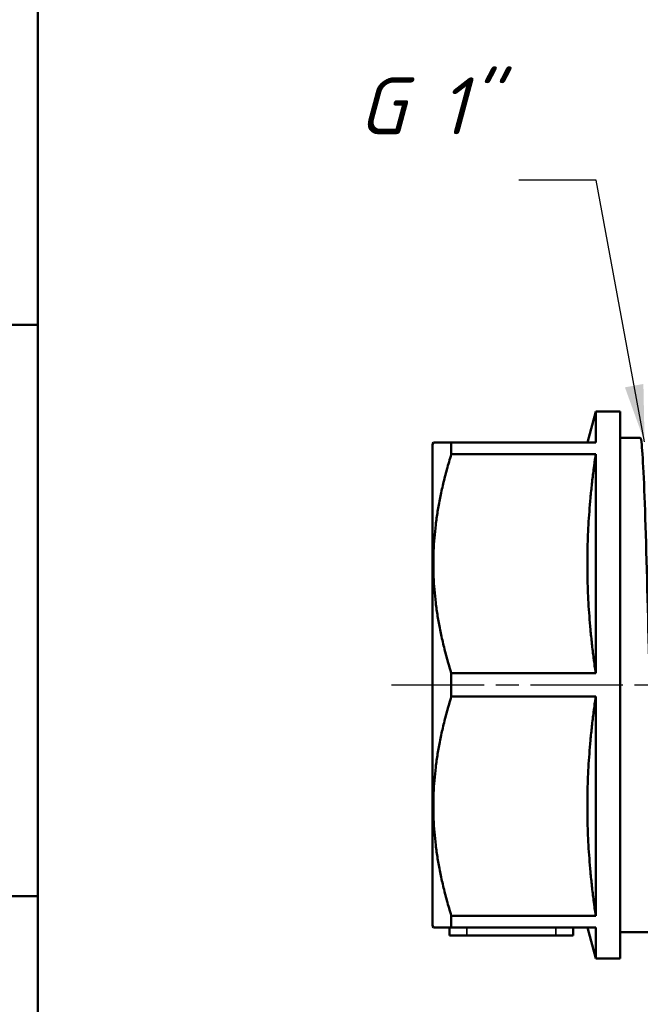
# Model space of a CAD drawing. Header units: millimetres. Extents: x -127 to 748, y -69 to 356.
# Tile 4 of 22: x 19 to 57, y 108 to 169. Entities that reach past the tile are written whole.
import ezdxf
from ezdxf.enums import TextEntityAlignment as Align

# ---------------------------------------------------------------- set-up
doc = ezdxf.new("R2010")
doc.units = ezdxf.units.MM
doc.linetypes.add('CHAIN', pattern=[0.7087, 0.4724, -0.0591, 0.1181, -0.0591])
for name, color, linetype, lineweight in [('Видимые тонкие (ГОСТ)', 7, 'Continuous', 35), ('Видимый контур (ГОСТ)', 7, 'Continuous', 50), ('Кромка (ГОСТ)', 7, 'Continuous', 50), ('Обозначение (ГОСТ)', 7, 'Continuous', 25), ('Осевая линия (ГОСТ)', 7, 'Continuous', 25), ('Эскизная геометрия (ГОСТ)', 7, 'Continuous', 50)]:
    doc.layers.add(name, color=color, linetype=linetype, lineweight=lineweight)
doc.styles.get("Standard").update_dxf_attribs({"font": 'GOST Common Italic.ttf'})
doc.styles.add('Обычный текст (ГОСТ)', font='GOST Common Italic.ttf')
doc.styles.add('Стиль текста145', font='GOST Common Italic.ttf')
doc.dimstyles.new('Диаметр (ГОСТ)$7', dxfattribs={"dimtxt": 3.5, "dimasz": 3.5, "dimexe": 1, "dimexo": 0, "dimgap": 0.5, "dimtad": 1, "dimrnd": 1e-08, "dimtxsty": 'Обычный текст (ГОСТ)', "dimblk": 'Filled-1', "dimcen": 0.09, "dimdle": 15, "dimclrd": 256, "dimclre": 256, "dimclrt": 256, "dimazin": 2, "dimtfac": 0.714286, "dimtdec": 3, "dimtmove": 0, "dimatfit": 3, "dimfxl": 1, "dimtolj": 1, "dimlwd": -1, "dimlwe": 25, "dimarcsym": 0})

# ---------------------------------------------------------------- blocks, each defined once
blk = doc.blocks.new('ГОСТ - Доп. графы 1')
at = {"layer": 'Эскизная геометрия (ГОСТ)'}
for p, q in [((-12, 145), (0, 145)), ((-7, 110), (0, 110))]:
    blk.add_line(p, q, dxfattribs=at)
at = {"layer": 'Обозначение (ГОСТ)', "lineweight": 30, "width": 0.8, "flags": 17}
for tag, p in [('Подп._и_дата_2', (-3.532, 127.511)), ('Инв._номер_дубликата', (-3.406, 97.466)), ('Взамен_инв._номера', (-3.46, 72.529)), ('Подп._и_дата_1', (-3.422, 42.352)), ('ИНВЕНТАРНЫЙ_НОМЕР', (-3.329, 12.683))]:
    blk.add_attdef(tag, text='', height=3.17, rotation=90, dxfattribs=at).set_placement(p, align=Align.MIDDLE_CENTER)
blk = doc.blocks.new('Рамки ГОСТ_ граница 297x210')
at = {"layer": 'Кромка (ГОСТ)'}
blk.add_line((20, 292), (20, 5), dxfattribs=at)
blk = doc.blocks.new('Текст на выноске_4')
at = {"layer": 'Обозначение (ГОСТ)', "style": 'Стиль текста145'}
blk.add_text('G 1"', height=0.9979, dxfattribs=at).set_placement((-2.806, 0.5), align=Align.BOTTOM_LEFT)
blk = doc.blocks.new('Filled-1')
at = {"color": 0}
for p, q in [((0, 0), (-1, 0.143)), ((-1, 0.143), (-1, -0.143)), ((-1, 0), (0, 0)), ((-1, -0.143), (0, 0))]:
    blk.add_line(p, q, dxfattribs=at)
at = {"color": 0, "flags": 128}
blk.add_lwpolyline([(-1, -0.143), (0, 0), (-1, 0.143), (-1, -0.143)], dxfattribs=at)
at = {"color": 0}
blk.add_solid([(-1, -0.143), (0, 0), (-1, 0.143), (-1, -0.143)], dxfattribs=at)

msp = doc.modelspace()

# ---------------------------------------------------------------- linework, layer by layer
at = {"layer": 'Видимые тонкие (ГОСТ)'}
for p, q in [((46.276, 113.083), (46.276, 112.583)), ((51.739, 113.083), (51.739, 112.583))]:
    msp.add_line(p, q, dxfattribs=at)
at = {"layer": 'Видимый контур (ГОСТ)'}
for p, q in [((53.663, 142.783), (54.172, 144.683)), ((54.172, 144.683), (54.172, 142.783)), ((55.672, 144.683), (54.172, 144.683)), ((55.672, 144.683), (55.672, 111.183)), ((55.672, 143.078), (56.906, 143.078)), ((44.172, 142.683), (44.23, 142.783)), ((44.172, 142.683), (44.172, 113.183)), ((44.23, 142.783), (45.327, 142.783)), ((45.327, 142.069), (45.327, 142.783)), ((54.172, 142.783), (45.327, 142.783)), ((54.172, 142.069), (45.327, 142.069)), ((54.172, 142.069), (54.172, 128.648)), ((45.327, 127.219), (45.327, 128.648)), ((54.172, 128.648), (45.327, 128.648)), ((54.172, 127.219), (45.327, 127.219)), ((54.172, 127.219), (54.172, 113.798)), ((45.327, 113.083), (45.327, 113.798)), ((54.172, 113.798), (45.327, 113.798)), ((44.172, 113.183), (44.23, 113.083)), ((45.327, 113.083), (44.23, 113.083)), ((45.224, 113.083), (45.224, 112.583)), ((54.172, 113.083), (45.327, 113.083)), ((52.79, 113.083), (52.79, 112.583)), ((53.663, 113.083), (54.172, 111.183)), ((54.172, 113.083), (54.172, 111.183)), ((46.276, 112.583), (45.224, 112.583)), ((51.739, 112.583), (46.276, 112.583)), ((52.79, 112.583), (51.739, 112.583)), ((55.672, 112.788), (57.672, 112.788)), ((55.672, 111.183), (54.172, 111.183))]:
    msp.add_line(p, q, dxfattribs=at)
msp.add_open_spline([(57.672, 120.374), (57.611, 122.565), (57.55, 125.069), (57.489, 127.594), (57.407, 131.013), (57.324, 134.448), (57.241, 137.16), (57.159, 139.867), (57.076, 141.837), (56.994, 142.646), (56.964, 142.933), (56.935, 143.073), (56.906, 143.071)], degree=3, knots=[24.610027, 24.610027, 24.610027, 24.610027, 25.110321, 25.110321, 25.110321, 25.787826, 25.787826, 25.787826, 26.464165, 26.464165, 26.464165, 26.703538, 26.703538, 26.703538, 26.703538], dxfattribs=at)
for points, weights in [([(45.327, 142.069), (43.258, 135.358), (45.327, 128.648)], [1.05469334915, 1.18963727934, 1.05469334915]), ([(54.172, 142.069), (53.212, 135.358), (54.172, 128.648)], [1, 1.12794612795, 1]), ([(45.327, 127.219), (43.258, 120.508), (45.327, 113.798)], [1.05469334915, 1.18963727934, 1.05469334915]), ([(54.172, 127.219), (53.212, 120.508), (54.172, 113.798)], [1, 1.12794612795, 1])]:
    msp.add_rational_spline(points, weights, degree=2, dxfattribs=at)
at = {"layer": 'Осевая линия (ГОСТ)', "linetype": 'CHAIN', "ltscale": 11.993792}
msp.add_line((41.672, 127.933), (95.738, 127.933), dxfattribs=at)

# ---------------------------------------------------------------- block references
for name, p in [('Рамки ГОСТ_ граница 297x210', (0, 0)), ('ГОСТ - Доп. графы 1', (20, 5))]:
    msp.add_blockref(name, p)
at = {"xscale": 3.499999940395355, "yscale": 3.499999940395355, "zscale": 3.499999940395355}
msp.add_blockref('Текст на выноске_4', (49.472, 158.866), dxfattribs=at)

# ---------------------------------------------------------------- leaders
at = {"layer": 'Обозначение (ГОСТ)'}
msp.add_leader([(57.168, 142.829), (54.193, 158.866), (49.472, 158.866)], dimstyle='Диаметр (ГОСТ)$7', override={"dimtad": 0}, dxfattribs=at)

doc.saveas('drawing.dxf')
